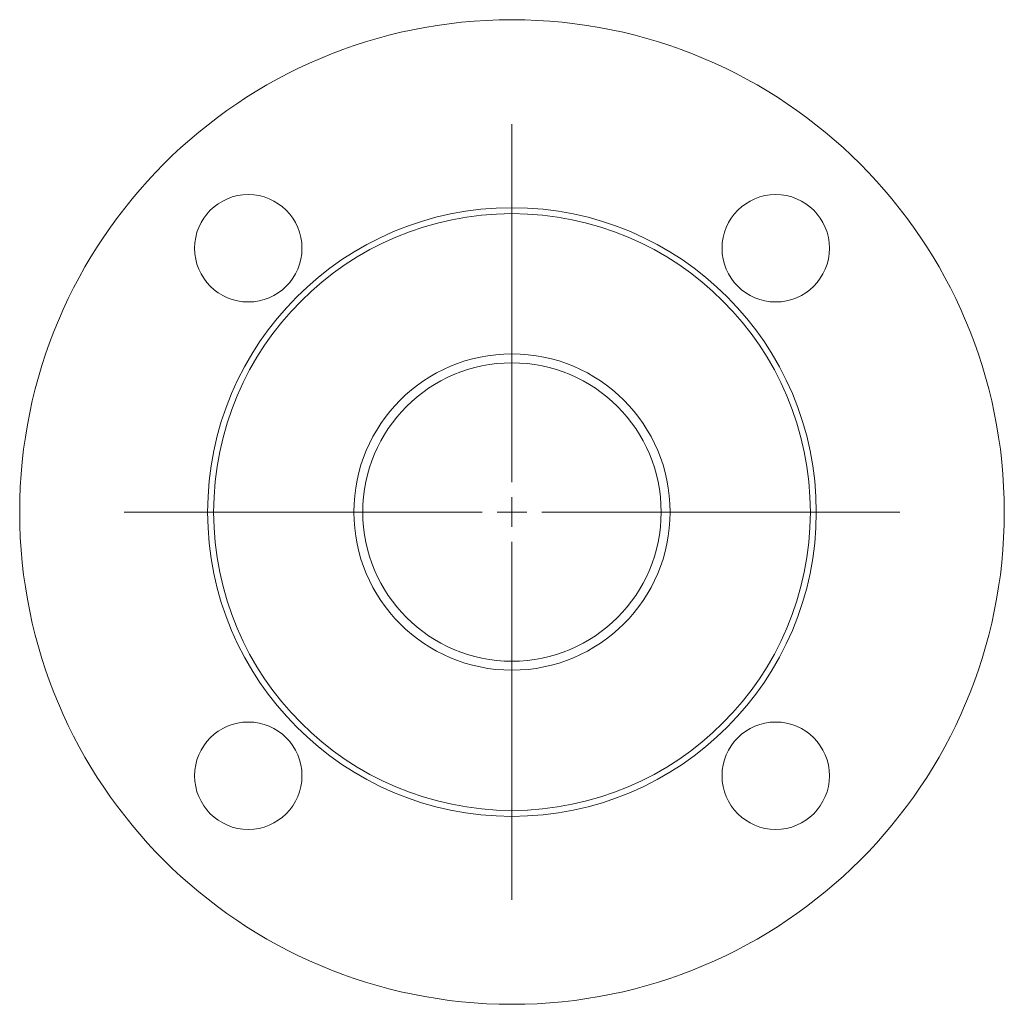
# Model space of a CAD drawing. Header units: millimetres. Extents: x 120 to 285, y 68 to 233.
import ezdxf

# ---------------------------------------------------------------- set-up
doc = ezdxf.new("R2010")
doc.units = ezdxf.units.MM

# ---------------------------------------------------------------- blocks, each defined once
blk = doc.blocks.new('SW_CENTERMARKSYMBOL_0')
at = {"color": 0, "linetype": 'Continuous', "lineweight": 0}
for p, q in [((0, 5), (0, 65)), ((0, 0), (0, 2.5)), ((-5, 0), (-65, 0)), ((0, 0), (-2.5, 0)), ((0, 0), (0, -2.5)), ((0, 0), (2.5, 0)), ((5, 0), (65, 0)), ((0, -5), (0, -65))]:
    blk.add_line(p, q, dxfattribs=at)

msp = doc.modelspace()

# ---------------------------------------------------------------- linework, layer by layer
at = {"color": 7, "linetype": 'Continuous', "lineweight": 15}
for centre, radius in [((202.59, 150.21), 82.5), ((158.4, 194.41), 9), ((246.79, 194.41), 9), ((202.59, 150.21), 51), ((202.59, 150.21), 50), ((202.59, 150.21), 26.5), ((202.59, 150.21), 25), ((158.4, 106.02), 9), ((246.79, 106.02), 9)]:
    msp.add_circle(centre, radius, dxfattribs=at)

# ---------------------------------------------------------------- block references
at = {"color": 7, "linetype": 'Continuous', "lineweight": 0}
msp.add_blockref('SW_CENTERMARKSYMBOL_0', (202.59, 150.21), dxfattribs=at)

doc.saveas('drawing.dxf')
